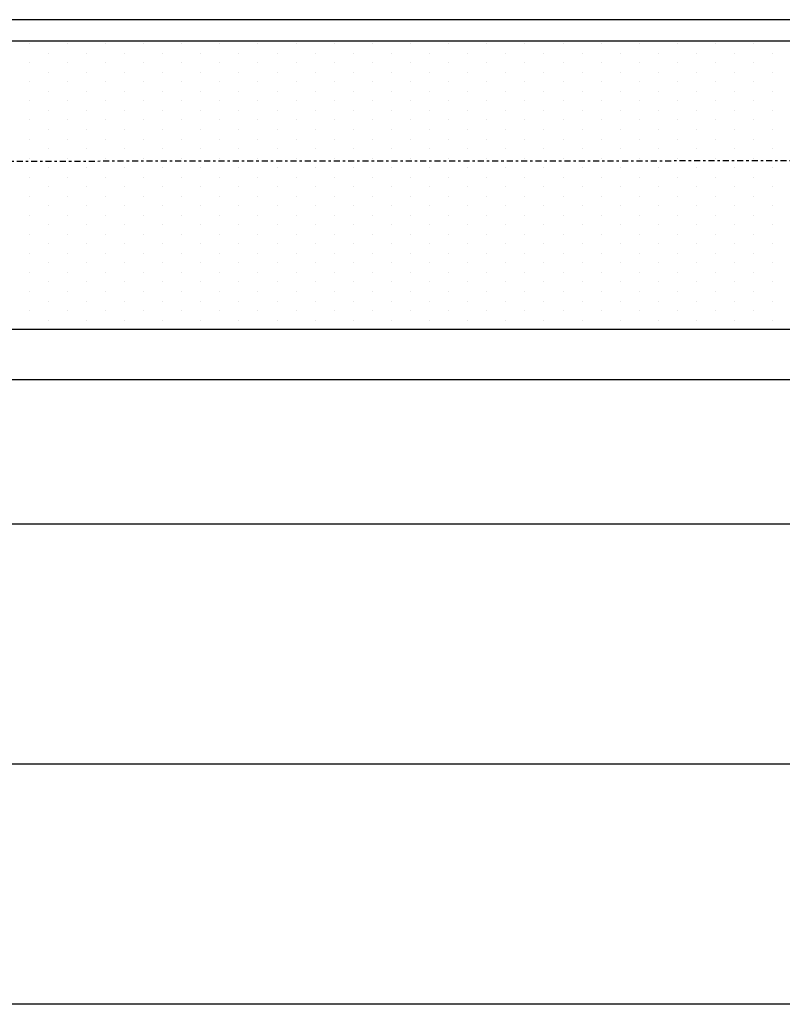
# Model space of a CAD drawing. Header units: inches. Extents: x -145354 to -97635, y 38777 to 78670.
# Tile 115 of 231: x -140144 to -140112, y 50547 to 50588. Entities that reach past the tile are written whole.
import ezdxf

# ---------------------------------------------------------------- set-up
doc = ezdxf.new("R2010")
doc.units = ezdxf.units.IN
doc.header["$MEASUREMENT"] = 0
doc.linetypes.add('DASHDOT', pattern=[1, 0.5, -0.25, 0, -0.25])
doc.linetypes.add('DASHED2', pattern=[0.375, 0.25, -0.125])
for name, color, linetype in [('cokół_widok', 255, 'Continuous'), ('Ele-balustrada', 64, 'Continuous'), ('Okn---okna', 5, 'Continuous'), ('Sc-nadproza kon', 5, 'DASHED2'), ('W-idok', 9, 'Continuous'), ('Wyp-grzejniki', 56, 'Continuous')]:
    doc.layers.add(name, color=color, linetype=linetype)

# ---------------------------------------------------------------- blocks, each defined once
blk = doc.blocks.new('G_170')
at = {"layer": 'Wyp-grzejniki'}
for p, q in [((0, 0), (-180, 0)), ((-61.598, -0.11), (-61.598, -0.11)), ((-60.01, -0.11), (-60.01, -0.11)), ((-58.423, -0.11), (-58.423, -0.11)), ((-56.835, -0.11), (-56.835, -0.11)), ((-55.248, -0.11), (-55.248, -0.11)), ((-53.66, -0.11), (-53.66, -0.11)), ((-52.073, -0.11), (-52.073, -0.11)), ((-50.485, -0.11), (-50.485, -0.11)), ((-48.898, -0.11), (-48.898, -0.11)), ((-47.31, -0.11), (-47.31, -0.11)), ((-45.723, -0.11), (-45.723, -0.11)), ((-44.135, -0.11), (-44.135, -0.11)), ((-42.548, -0.11), (-42.548, -0.11)), ((-40.96, -0.11), (-40.96, -0.11)), ((-39.373, -0.11), (-39.373, -0.11)), ((-37.785, -0.11), (-37.785, -0.11)), ((-36.198, -0.11), (-36.198, -0.11)), ((-34.61, -0.11), (-34.61, -0.11)), ((-33.023, -0.11), (-33.023, -0.11)), ((-31.435, -0.11), (-31.435, -0.11)), ((-60.804, -0.506), (-60.804, -0.506)), ((-59.216, -0.506), (-59.216, -0.506)), ((-57.629, -0.506), (-57.629, -0.506)), ((-56.041, -0.506), (-56.041, -0.506)), ((-54.454, -0.506), (-54.454, -0.506)), ((-52.866, -0.506), (-52.866, -0.506)), ((-51.279, -0.506), (-51.279, -0.506)), ((-49.691, -0.506), (-49.691, -0.506)), ((-48.104, -0.506), (-48.104, -0.506)), ((-46.516, -0.506), (-46.516, -0.506)), ((-44.929, -0.506), (-44.929, -0.506)), ((-43.341, -0.506), (-43.341, -0.506)), ((-41.754, -0.506), (-41.754, -0.506)), ((-40.166, -0.506), (-40.166, -0.506)), ((-38.579, -0.506), (-38.579, -0.506)), ((-36.991, -0.506), (-36.991, -0.506)), ((-35.404, -0.506), (-35.404, -0.506)), ((-33.816, -0.506), (-33.816, -0.506)), ((-32.229, -0.506), (-32.229, -0.506)), ((-30.641, -0.506), (-30.641, -0.506)), ((-61.598, -0.903), (-61.598, -0.903)), ((-60.01, -0.903), (-60.01, -0.903)), ((-58.423, -0.903), (-58.423, -0.903)), ((-56.835, -0.903), (-56.835, -0.903)), ((-55.248, -0.903), (-55.248, -0.903)), ((-53.66, -0.903), (-53.66, -0.903)), ((-52.073, -0.903), (-52.073, -0.903)), ((-50.485, -0.903), (-50.485, -0.903)), ((-48.898, -0.903), (-48.898, -0.903)), ((-47.31, -0.903), (-47.31, -0.903)), ((-45.723, -0.903), (-45.723, -0.903)), ((-44.135, -0.903), (-44.135, -0.903)), ((-42.548, -0.903), (-42.548, -0.903)), ((-40.96, -0.903), (-40.96, -0.903)), ((-39.373, -0.903), (-39.373, -0.903)), ((-37.785, -0.903), (-37.785, -0.903)), ((-36.198, -0.903), (-36.198, -0.903)), ((-34.61, -0.903), (-34.61, -0.903)), ((-33.023, -0.903), (-33.023, -0.903)), ((-31.435, -0.903), (-31.435, -0.903)), ((-60.804, -1.3), (-60.804, -1.3)), ((-59.216, -1.3), (-59.216, -1.3)), ((-57.629, -1.3), (-57.629, -1.3)), ((-56.041, -1.3), (-56.041, -1.3)), ((-54.454, -1.3), (-54.454, -1.3)), ((-52.866, -1.3), (-52.866, -1.3)), ((-51.279, -1.3), (-51.279, -1.3)), ((-49.691, -1.3), (-49.691, -1.3)), ((-48.104, -1.3), (-48.104, -1.3)), ((-46.516, -1.3), (-46.516, -1.3)), ((-44.929, -1.3), (-44.929, -1.3)), ((-43.341, -1.3), (-43.341, -1.3)), ((-41.754, -1.3), (-41.754, -1.3)), ((-40.166, -1.3), (-40.166, -1.3)), ((-38.579, -1.3), (-38.579, -1.3)), ((-36.991, -1.3), (-36.991, -1.3)), ((-35.404, -1.3), (-35.404, -1.3)), ((-33.816, -1.3), (-33.816, -1.3)), ((-32.229, -1.3), (-32.229, -1.3)), ((-30.641, -1.3), (-30.641, -1.3)), ((-61.598, -1.697), (-61.598, -1.697)), ((-60.01, -1.697), (-60.01, -1.697)), ((-58.423, -1.697), (-58.423, -1.697)), ((-56.835, -1.697), (-56.835, -1.697)), ((-55.248, -1.697), (-55.248, -1.697)), ((-53.66, -1.697), (-53.66, -1.697)), ((-52.073, -1.697), (-52.073, -1.697)), ((-50.485, -1.697), (-50.485, -1.697)), ((-48.898, -1.697), (-48.898, -1.697)), ((-47.31, -1.697), (-47.31, -1.697)), ((-45.723, -1.697), (-45.723, -1.697)), ((-44.135, -1.697), (-44.135, -1.697)), ((-42.548, -1.697), (-42.548, -1.697)), ((-40.96, -1.697), (-40.96, -1.697)), ((-39.373, -1.697), (-39.373, -1.697)), ((-37.785, -1.697), (-37.785, -1.697)), ((-36.198, -1.697), (-36.198, -1.697)), ((-34.61, -1.697), (-34.61, -1.697)), ((-33.023, -1.697), (-33.023, -1.697)), ((-31.435, -1.697), (-31.435, -1.697)), ((-60.804, -2.094), (-60.804, -2.094)), ((-59.216, -2.094), (-59.216, -2.094)), ((-57.629, -2.094), (-57.629, -2.094)), ((-56.041, -2.094), (-56.041, -2.094)), ((-54.454, -2.094), (-54.454, -2.094)), ((-52.866, -2.094), (-52.866, -2.094)), ((-51.279, -2.094), (-51.279, -2.094)), ((-49.691, -2.094), (-49.691, -2.094)), ((-48.104, -2.094), (-48.104, -2.094)), ((-46.516, -2.094), (-46.516, -2.094)), ((-44.929, -2.094), (-44.929, -2.094)), ((-43.341, -2.094), (-43.341, -2.094)), ((-41.754, -2.094), (-41.754, -2.094)), ((-40.166, -2.094), (-40.166, -2.094)), ((-38.579, -2.094), (-38.579, -2.094)), ((-36.991, -2.094), (-36.991, -2.094)), ((-35.404, -2.094), (-35.404, -2.094)), ((-33.816, -2.094), (-33.816, -2.094)), ((-32.229, -2.094), (-32.229, -2.094)), ((-30.641, -2.094), (-30.641, -2.094)), ((-61.598, -2.491), (-61.598, -2.491)), ((-60.01, -2.491), (-60.01, -2.491)), ((-58.423, -2.491), (-58.423, -2.491)), ((-56.835, -2.491), (-56.835, -2.491)), ((-55.248, -2.491), (-55.248, -2.491)), ((-53.66, -2.491), (-53.66, -2.491)), ((-52.073, -2.491), (-52.073, -2.491)), ((-50.485, -2.491), (-50.485, -2.491)), ((-48.898, -2.491), (-48.898, -2.491)), ((-47.31, -2.491), (-47.31, -2.491)), ((-45.723, -2.491), (-45.723, -2.491)), ((-44.135, -2.491), (-44.135, -2.491)), ((-42.548, -2.491), (-42.548, -2.491)), ((-40.96, -2.491), (-40.96, -2.491)), ((-39.373, -2.491), (-39.373, -2.491)), ((-37.785, -2.491), (-37.785, -2.491)), ((-36.198, -2.491), (-36.198, -2.491)), ((-34.61, -2.491), (-34.61, -2.491)), ((-33.023, -2.491), (-33.023, -2.491)), ((-31.435, -2.491), (-31.435, -2.491)), ((-60.804, -2.888), (-60.804, -2.888)), ((-59.216, -2.888), (-59.216, -2.888)), ((-57.629, -2.888), (-57.629, -2.888)), ((-56.041, -2.888), (-56.041, -2.888)), ((-54.454, -2.888), (-54.454, -2.888)), ((-52.866, -2.888), (-52.866, -2.888)), ((-51.279, -2.888), (-51.279, -2.888)), ((-49.691, -2.888), (-49.691, -2.888)), ((-48.104, -2.888), (-48.104, -2.888)), ((-46.516, -2.888), (-46.516, -2.888)), ((-44.929, -2.888), (-44.929, -2.888)), ((-43.341, -2.888), (-43.341, -2.888)), ((-41.754, -2.888), (-41.754, -2.888)), ((-40.166, -2.888), (-40.166, -2.888)), ((-38.579, -2.888), (-38.579, -2.888)), ((-36.991, -2.888), (-36.991, -2.888)), ((-35.404, -2.888), (-35.404, -2.888)), ((-33.816, -2.888), (-33.816, -2.888)), ((-32.229, -2.888), (-32.229, -2.888)), ((-30.641, -2.888), (-30.641, -2.888)), ((-61.598, -3.285), (-61.598, -3.285)), ((-60.804, -3.681), (-60.804, -3.681)), ((-60.01, -3.285), (-60.01, -3.285)), ((-59.216, -3.681), (-59.216, -3.681)), ((-58.423, -3.285), (-58.423, -3.285)), ((-57.629, -3.681), (-57.629, -3.681)), ((-56.835, -3.285), (-56.835, -3.285)), ((-56.041, -3.681), (-56.041, -3.681)), ((-55.248, -3.285), (-55.248, -3.285)), ((-54.454, -3.681), (-54.454, -3.681)), ((-53.66, -3.285), (-53.66, -3.285)), ((-52.866, -3.681), (-52.866, -3.681)), ((-52.073, -3.285), (-52.073, -3.285)), ((-51.279, -3.681), (-51.279, -3.681)), ((-50.485, -3.285), (-50.485, -3.285)), ((-49.691, -3.681), (-49.691, -3.681)), ((-48.898, -3.285), (-48.898, -3.285)), ((-48.104, -3.681), (-48.104, -3.681)), ((-47.31, -3.285), (-47.31, -3.285)), ((-46.516, -3.681), (-46.516, -3.681)), ((-45.723, -3.285), (-45.723, -3.285)), ((-44.929, -3.681), (-44.929, -3.681)), ((-44.135, -3.285), (-44.135, -3.285)), ((-43.341, -3.681), (-43.341, -3.681)), ((-42.548, -3.285), (-42.548, -3.285)), ((-41.754, -3.681), (-41.754, -3.681)), ((-40.96, -3.285), (-40.96, -3.285)), ((-40.166, -3.681), (-40.166, -3.681)), ((-39.373, -3.285), (-39.373, -3.285)), ((-38.579, -3.681), (-38.579, -3.681)), ((-37.785, -3.285), (-37.785, -3.285)), ((-36.991, -3.681), (-36.991, -3.681)), ((-36.198, -3.285), (-36.198, -3.285)), ((-35.404, -3.681), (-35.404, -3.681)), ((-34.61, -3.285), (-34.61, -3.285)), ((-33.816, -3.681), (-33.816, -3.681)), ((-33.023, -3.285), (-33.023, -3.285)), ((-32.229, -3.681), (-32.229, -3.681)), ((-31.435, -3.285), (-31.435, -3.285)), ((-30.641, -3.681), (-30.641, -3.681)), ((-61.598, -4.078), (-61.598, -4.078)), ((-60.01, -4.078), (-60.01, -4.078)), ((-58.423, -4.078), (-58.423, -4.078)), ((-56.835, -4.078), (-56.835, -4.078)), ((-55.248, -4.078), (-55.248, -4.078)), ((-53.66, -4.078), (-53.66, -4.078)), ((-52.073, -4.078), (-52.073, -4.078)), ((-50.485, -4.078), (-50.485, -4.078)), ((-48.898, -4.078), (-48.898, -4.078)), ((-47.31, -4.078), (-47.31, -4.078)), ((-45.723, -4.078), (-45.723, -4.078)), ((-44.135, -4.078), (-44.135, -4.078)), ((-42.548, -4.078), (-42.548, -4.078)), ((-40.96, -4.078), (-40.96, -4.078)), ((-39.373, -4.078), (-39.373, -4.078)), ((-37.785, -4.078), (-37.785, -4.078)), ((-36.198, -4.078), (-36.198, -4.078)), ((-34.61, -4.078), (-34.61, -4.078)), ((-33.023, -4.078), (-33.023, -4.078)), ((-31.435, -4.078), (-31.435, -4.078)), ((-60.804, -4.475), (-60.804, -4.475)), ((-59.216, -4.475), (-59.216, -4.475)), ((-57.629, -4.475), (-57.629, -4.475)), ((-56.041, -4.475), (-56.041, -4.475)), ((-54.454, -4.475), (-54.454, -4.475)), ((-52.866, -4.475), (-52.866, -4.475)), ((-51.279, -4.475), (-51.279, -4.475)), ((-49.691, -4.475), (-49.691, -4.475)), ((-48.104, -4.475), (-48.104, -4.475)), ((-46.516, -4.475), (-46.516, -4.475)), ((-44.929, -4.475), (-44.929, -4.475)), ((-43.341, -4.475), (-43.341, -4.475)), ((-41.754, -4.475), (-41.754, -4.475)), ((-40.166, -4.475), (-40.166, -4.475)), ((-38.579, -4.475), (-38.579, -4.475)), ((-36.991, -4.475), (-36.991, -4.475)), ((-35.404, -4.475), (-35.404, -4.475)), ((-33.816, -4.475), (-33.816, -4.475)), ((-32.229, -4.475), (-32.229, -4.475)), ((-30.641, -4.475), (-30.641, -4.475)), ((-61.598, -4.872), (-61.598, -4.872)), ((-60.01, -4.872), (-60.01, -4.872)), ((-58.423, -4.872), (-58.423, -4.872)), ((-56.835, -4.872), (-56.835, -4.872)), ((-55.248, -4.872), (-55.248, -4.872)), ((-53.66, -4.872), (-53.66, -4.872)), ((-52.073, -4.872), (-52.073, -4.872)), ((-50.485, -4.872), (-50.485, -4.872)), ((-48.898, -4.872), (-48.898, -4.872)), ((-47.31, -4.872), (-47.31, -4.872)), ((-45.723, -4.872), (-45.723, -4.872)), ((-44.135, -4.872), (-44.135, -4.872)), ((-42.548, -4.872), (-42.548, -4.872)), ((-40.96, -4.872), (-40.96, -4.872)), ((-39.373, -4.872), (-39.373, -4.872)), ((-37.785, -4.872), (-37.785, -4.872)), ((-36.198, -4.872), (-36.198, -4.872)), ((-34.61, -4.872), (-34.61, -4.872)), ((-33.023, -4.872), (-33.023, -4.872)), ((-31.435, -4.872), (-31.435, -4.872)), ((-60.804, -5.269), (-60.804, -5.269)), ((-59.216, -5.269), (-59.216, -5.269)), ((-57.629, -5.269), (-57.629, -5.269)), ((-56.041, -5.269), (-56.041, -5.269)), ((-54.454, -5.269), (-54.454, -5.269)), ((-52.866, -5.269), (-52.866, -5.269)), ((-51.279, -5.269), (-51.279, -5.269)), ((-49.691, -5.269), (-49.691, -5.269)), ((-48.104, -5.269), (-48.104, -5.269)), ((-46.516, -5.269), (-46.516, -5.269)), ((-44.929, -5.269), (-44.929, -5.269)), ((-43.341, -5.269), (-43.341, -5.269)), ((-41.754, -5.269), (-41.754, -5.269)), ((-40.166, -5.269), (-40.166, -5.269)), ((-38.579, -5.269), (-38.579, -5.269)), ((-36.991, -5.269), (-36.991, -5.269)), ((-35.404, -5.269), (-35.404, -5.269)), ((-33.816, -5.269), (-33.816, -5.269)), ((-32.229, -5.269), (-32.229, -5.269)), ((-30.641, -5.269), (-30.641, -5.269)), ((-61.598, -5.666), (-61.598, -5.666)), ((-60.01, -5.666), (-60.01, -5.666)), ((-58.423, -5.666), (-58.423, -5.666)), ((-56.835, -5.666), (-56.835, -5.666)), ((-55.248, -5.666), (-55.248, -5.666)), ((-53.66, -5.666), (-53.66, -5.666)), ((-52.073, -5.666), (-52.073, -5.666)), ((-50.485, -5.666), (-50.485, -5.666)), ((-48.898, -5.666), (-48.898, -5.666)), ((-47.31, -5.666), (-47.31, -5.666)), ((-45.723, -5.666), (-45.723, -5.666)), ((-44.135, -5.666), (-44.135, -5.666)), ((-42.548, -5.666), (-42.548, -5.666)), ((-40.96, -5.666), (-40.96, -5.666)), ((-39.373, -5.666), (-39.373, -5.666)), ((-37.785, -5.666), (-37.785, -5.666)), ((-36.198, -5.666), (-36.198, -5.666)), ((-34.61, -5.666), (-34.61, -5.666)), ((-33.023, -5.666), (-33.023, -5.666)), ((-31.435, -5.666), (-31.435, -5.666)), ((-60.804, -6.063), (-60.804, -6.063)), ((-59.216, -6.063), (-59.216, -6.063)), ((-57.629, -6.063), (-57.629, -6.063)), ((-56.041, -6.063), (-56.041, -6.063)), ((-54.454, -6.063), (-54.454, -6.063)), ((-52.866, -6.063), (-52.866, -6.063)), ((-51.279, -6.063), (-51.279, -6.063)), ((-49.691, -6.063), (-49.691, -6.063)), ((-48.104, -6.063), (-48.104, -6.063)), ((-46.516, -6.063), (-46.516, -6.063)), ((-44.929, -6.063), (-44.929, -6.063)), ((-43.341, -6.063), (-43.341, -6.063)), ((-41.754, -6.063), (-41.754, -6.063)), ((-40.166, -6.063), (-40.166, -6.063)), ((-38.579, -6.063), (-38.579, -6.063)), ((-36.991, -6.063), (-36.991, -6.063)), ((-35.404, -6.063), (-35.404, -6.063)), ((-33.816, -6.063), (-33.816, -6.063)), ((-32.229, -6.063), (-32.229, -6.063)), ((-30.641, -6.063), (-30.641, -6.063)), ((-61.598, -6.46), (-61.598, -6.46)), ((-60.01, -6.46), (-60.01, -6.46)), ((-58.423, -6.46), (-58.423, -6.46)), ((-56.835, -6.46), (-56.835, -6.46)), ((-55.248, -6.46), (-55.248, -6.46)), ((-53.66, -6.46), (-53.66, -6.46)), ((-52.073, -6.46), (-52.073, -6.46)), ((-50.485, -6.46), (-50.485, -6.46)), ((-48.898, -6.46), (-48.898, -6.46)), ((-47.31, -6.46), (-47.31, -6.46)), ((-45.723, -6.46), (-45.723, -6.46)), ((-44.135, -6.46), (-44.135, -6.46)), ((-42.548, -6.46), (-42.548, -6.46)), ((-40.96, -6.46), (-40.96, -6.46)), ((-39.373, -6.46), (-39.373, -6.46)), ((-37.785, -6.46), (-37.785, -6.46)), ((-36.198, -6.46), (-36.198, -6.46)), ((-34.61, -6.46), (-34.61, -6.46)), ((-33.023, -6.46), (-33.023, -6.46)), ((-31.435, -6.46), (-31.435, -6.46)), ((-60.804, -6.856), (-60.804, -6.856)), ((-59.216, -6.856), (-59.216, -6.856)), ((-57.629, -6.856), (-57.629, -6.856)), ((-56.041, -6.856), (-56.041, -6.856)), ((-54.454, -6.856), (-54.454, -6.856)), ((-52.866, -6.856), (-52.866, -6.856)), ((-51.279, -6.856), (-51.279, -6.856)), ((-49.691, -6.856), (-49.691, -6.856)), ((-48.104, -6.856), (-48.104, -6.856)), ((-46.516, -6.856), (-46.516, -6.856)), ((-44.929, -6.856), (-44.929, -6.856)), ((-43.341, -6.856), (-43.341, -6.856)), ((-41.754, -6.856), (-41.754, -6.856)), ((-40.166, -6.856), (-40.166, -6.856)), ((-38.579, -6.856), (-38.579, -6.856)), ((-36.991, -6.856), (-36.991, -6.856)), ((-35.404, -6.856), (-35.404, -6.856)), ((-33.816, -6.856), (-33.816, -6.856)), ((-32.229, -6.856), (-32.229, -6.856)), ((-30.641, -6.856), (-30.641, -6.856)), ((-61.598, -7.253), (-61.598, -7.253)), ((-60.01, -7.253), (-60.01, -7.253)), ((-58.423, -7.253), (-58.423, -7.253)), ((-56.835, -7.253), (-56.835, -7.253)), ((-55.248, -7.253), (-55.248, -7.253)), ((-53.66, -7.253), (-53.66, -7.253)), ((-52.073, -7.253), (-52.073, -7.253)), ((-50.485, -7.253), (-50.485, -7.253)), ((-48.898, -7.253), (-48.898, -7.253)), ((-47.31, -7.253), (-47.31, -7.253)), ((-45.723, -7.253), (-45.723, -7.253)), ((-44.135, -7.253), (-44.135, -7.253)), ((-42.548, -7.253), (-42.548, -7.253)), ((-40.96, -7.253), (-40.96, -7.253)), ((-39.373, -7.253), (-39.373, -7.253)), ((-37.785, -7.253), (-37.785, -7.253)), ((-36.198, -7.253), (-36.198, -7.253)), ((-34.61, -7.253), (-34.61, -7.253)), ((-33.023, -7.253), (-33.023, -7.253)), ((-31.435, -7.253), (-31.435, -7.253)), ((-60.804, -7.65), (-60.804, -7.65)), ((-59.216, -7.65), (-59.216, -7.65)), ((-57.629, -7.65), (-57.629, -7.65)), ((-56.041, -7.65), (-56.041, -7.65)), ((-54.454, -7.65), (-54.454, -7.65)), ((-52.866, -7.65), (-52.866, -7.65)), ((-51.279, -7.65), (-51.279, -7.65)), ((-49.691, -7.65), (-49.691, -7.65)), ((-48.104, -7.65), (-48.104, -7.65)), ((-46.516, -7.65), (-46.516, -7.65)), ((-44.929, -7.65), (-44.929, -7.65)), ((-43.341, -7.65), (-43.341, -7.65)), ((-41.754, -7.65), (-41.754, -7.65)), ((-40.166, -7.65), (-40.166, -7.65)), ((-38.579, -7.65), (-38.579, -7.65)), ((-36.991, -7.65), (-36.991, -7.65)), ((-35.404, -7.65), (-35.404, -7.65)), ((-33.816, -7.65), (-33.816, -7.65)), ((-32.229, -7.65), (-32.229, -7.65)), ((-30.641, -7.65), (-30.641, -7.65)), ((-61.598, -8.047), (-61.598, -8.047)), ((-60.01, -8.047), (-60.01, -8.047)), ((-58.423, -8.047), (-58.423, -8.047)), ((-56.835, -8.047), (-56.835, -8.047)), ((-55.248, -8.047), (-55.248, -8.047)), ((-53.66, -8.047), (-53.66, -8.047)), ((-52.073, -8.047), (-52.073, -8.047)), ((-50.485, -8.047), (-50.485, -8.047)), ((-48.898, -8.047), (-48.898, -8.047)), ((-47.31, -8.047), (-47.31, -8.047)), ((-45.723, -8.047), (-45.723, -8.047)), ((-44.135, -8.047), (-44.135, -8.047)), ((-42.548, -8.047), (-42.548, -8.047)), ((-40.96, -8.047), (-40.96, -8.047)), ((-39.373, -8.047), (-39.373, -8.047)), ((-37.785, -8.047), (-37.785, -8.047)), ((-36.198, -8.047), (-36.198, -8.047)), ((-34.61, -8.047), (-34.61, -8.047)), ((-33.023, -8.047), (-33.023, -8.047)), ((-31.435, -8.047), (-31.435, -8.047)), ((-60.804, -8.444), (-60.804, -8.444)), ((-59.216, -8.444), (-59.216, -8.444)), ((-57.629, -8.444), (-57.629, -8.444)), ((-56.041, -8.444), (-56.041, -8.444)), ((-54.454, -8.444), (-54.454, -8.444)), ((-52.866, -8.444), (-52.866, -8.444)), ((-51.279, -8.444), (-51.279, -8.444)), ((-49.691, -8.444), (-49.691, -8.444)), ((-48.104, -8.444), (-48.104, -8.444)), ((-46.516, -8.444), (-46.516, -8.444)), ((-44.929, -8.444), (-44.929, -8.444)), ((-43.341, -8.444), (-43.341, -8.444)), ((-41.754, -8.444), (-41.754, -8.444)), ((-40.166, -8.444), (-40.166, -8.444)), ((-38.579, -8.444), (-38.579, -8.444)), ((-36.991, -8.444), (-36.991, -8.444)), ((-35.404, -8.444), (-35.404, -8.444)), ((-33.816, -8.444), (-33.816, -8.444)), ((-32.229, -8.444), (-32.229, -8.444)), ((-30.641, -8.444), (-30.641, -8.444)), ((-61.598, -8.841), (-61.598, -8.841)), ((-60.01, -8.841), (-60.01, -8.841)), ((-58.423, -8.841), (-58.423, -8.841)), ((-56.835, -8.841), (-56.835, -8.841)), ((-55.248, -8.841), (-55.248, -8.841)), ((-53.66, -8.841), (-53.66, -8.841)), ((-52.073, -8.841), (-52.073, -8.841)), ((-50.485, -8.841), (-50.485, -8.841)), ((-48.898, -8.841), (-48.898, -8.841)), ((-47.31, -8.841), (-47.31, -8.841)), ((-45.723, -8.841), (-45.723, -8.841)), ((-44.135, -8.841), (-44.135, -8.841)), ((-42.548, -8.841), (-42.548, -8.841)), ((-40.96, -8.841), (-40.96, -8.841)), ((-39.373, -8.841), (-39.373, -8.841)), ((-37.785, -8.841), (-37.785, -8.841)), ((-36.198, -8.841), (-36.198, -8.841)), ((-34.61, -8.841), (-34.61, -8.841)), ((-33.023, -8.841), (-33.023, -8.841)), ((-31.435, -8.841), (-31.435, -8.841)), ((-60.804, -9.238), (-60.804, -9.238)), ((-59.216, -9.238), (-59.216, -9.238)), ((-57.629, -9.238), (-57.629, -9.238)), ((-56.041, -9.238), (-56.041, -9.238)), ((-54.454, -9.238), (-54.454, -9.238)), ((-52.866, -9.238), (-52.866, -9.238)), ((-51.279, -9.238), (-51.279, -9.238)), ((-49.691, -9.238), (-49.691, -9.238)), ((-48.104, -9.238), (-48.104, -9.238)), ((-46.516, -9.238), (-46.516, -9.238)), ((-44.929, -9.238), (-44.929, -9.238)), ((-43.341, -9.238), (-43.341, -9.238)), ((-41.754, -9.238), (-41.754, -9.238)), ((-40.166, -9.238), (-40.166, -9.238)), ((-38.579, -9.238), (-38.579, -9.238)), ((-36.991, -9.238), (-36.991, -9.238)), ((-35.404, -9.238), (-35.404, -9.238)), ((-33.816, -9.238), (-33.816, -9.238)), ((-32.229, -9.238), (-32.229, -9.238)), ((-30.641, -9.238), (-30.641, -9.238)), ((-61.598, -9.635), (-61.598, -9.635)), ((-60.01, -9.635), (-60.01, -9.635)), ((-58.423, -9.635), (-58.423, -9.635)), ((-56.835, -9.635), (-56.835, -9.635)), ((-55.248, -9.635), (-55.248, -9.635)), ((-53.66, -9.635), (-53.66, -9.635)), ((-52.073, -9.635), (-52.073, -9.635)), ((-50.485, -9.635), (-50.485, -9.635)), ((-48.898, -9.635), (-48.898, -9.635)), ((-47.31, -9.635), (-47.31, -9.635)), ((-45.723, -9.635), (-45.723, -9.635)), ((-44.135, -9.635), (-44.135, -9.635)), ((-42.548, -9.635), (-42.548, -9.635)), ((-40.96, -9.635), (-40.96, -9.635)), ((-39.373, -9.635), (-39.373, -9.635)), ((-37.785, -9.635), (-37.785, -9.635)), ((-36.198, -9.635), (-36.198, -9.635)), ((-34.61, -9.635), (-34.61, -9.635)), ((-33.023, -9.635), (-33.023, -9.635)), ((-31.435, -9.635), (-31.435, -9.635)), ((-60.804, -10.031), (-60.804, -10.031)), ((-59.216, -10.031), (-59.216, -10.031)), ((-57.629, -10.031), (-57.629, -10.031)), ((-56.041, -10.031), (-56.041, -10.031)), ((-54.454, -10.031), (-54.454, -10.031)), ((-52.866, -10.031), (-52.866, -10.031)), ((-51.279, -10.031), (-51.279, -10.031)), ((-49.691, -10.031), (-49.691, -10.031)), ((-48.104, -10.031), (-48.104, -10.031)), ((-46.516, -10.031), (-46.516, -10.031)), ((-44.929, -10.031), (-44.929, -10.031)), ((-43.341, -10.031), (-43.341, -10.031)), ((-41.754, -10.031), (-41.754, -10.031)), ((-40.166, -10.031), (-40.166, -10.031)), ((-38.579, -10.031), (-38.579, -10.031)), ((-36.991, -10.031), (-36.991, -10.031)), ((-35.404, -10.031), (-35.404, -10.031)), ((-33.816, -10.031), (-33.816, -10.031)), ((-32.229, -10.031), (-32.229, -10.031)), ((-30.641, -10.031), (-30.641, -10.031)), ((-61.598, -10.428), (-61.598, -10.428)), ((-60.01, -10.428), (-60.01, -10.428)), ((-58.423, -10.428), (-58.423, -10.428)), ((-56.835, -10.428), (-56.835, -10.428)), ((-55.248, -10.428), (-55.248, -10.428)), ((-53.66, -10.428), (-53.66, -10.428)), ((-52.073, -10.428), (-52.073, -10.428)), ((-50.485, -10.428), (-50.485, -10.428)), ((-48.898, -10.428), (-48.898, -10.428)), ((-47.31, -10.428), (-47.31, -10.428)), ((-45.723, -10.428), (-45.723, -10.428)), ((-44.135, -10.428), (-44.135, -10.428)), ((-42.548, -10.428), (-42.548, -10.428)), ((-40.96, -10.428), (-40.96, -10.428)), ((-39.373, -10.428), (-39.373, -10.428)), ((-37.785, -10.428), (-37.785, -10.428)), ((-36.198, -10.428), (-36.198, -10.428)), ((-34.61, -10.428), (-34.61, -10.428)), ((-33.023, -10.428), (-33.023, -10.428)), ((-31.435, -10.428), (-31.435, -10.428)), ((-60.804, -10.825), (-60.804, -10.825)), ((-59.216, -10.825), (-59.216, -10.825)), ((-57.629, -10.825), (-57.629, -10.825)), ((-56.041, -10.825), (-56.041, -10.825)), ((-54.454, -10.825), (-54.454, -10.825)), ((-52.866, -10.825), (-52.866, -10.825)), ((-51.279, -10.825), (-51.279, -10.825)), ((-49.691, -10.825), (-49.691, -10.825)), ((-48.104, -10.825), (-48.104, -10.825)), ((-46.516, -10.825), (-46.516, -10.825)), ((-44.929, -10.825), (-44.929, -10.825)), ((-43.341, -10.825), (-43.341, -10.825)), ((-41.754, -10.825), (-41.754, -10.825)), ((-40.166, -10.825), (-40.166, -10.825)), ((-38.579, -10.825), (-38.579, -10.825)), ((-36.991, -10.825), (-36.991, -10.825)), ((-35.404, -10.825), (-35.404, -10.825)), ((-33.816, -10.825), (-33.816, -10.825)), ((-32.229, -10.825), (-32.229, -10.825)), ((-30.641, -10.825), (-30.641, -10.825)), ((-61.598, -11.222), (-61.598, -11.222)), ((-60.01, -11.222), (-60.01, -11.222)), ((-58.423, -11.222), (-58.423, -11.222)), ((-56.835, -11.222), (-56.835, -11.222)), ((-55.248, -11.222), (-55.248, -11.222)), ((-53.66, -11.222), (-53.66, -11.222)), ((-52.073, -11.222), (-52.073, -11.222)), ((-50.485, -11.222), (-50.485, -11.222)), ((-48.898, -11.222), (-48.898, -11.222)), ((-47.31, -11.222), (-47.31, -11.222)), ((-45.723, -11.222), (-45.723, -11.222)), ((-44.135, -11.222), (-44.135, -11.222)), ((-42.548, -11.222), (-42.548, -11.222)), ((-40.96, -11.222), (-40.96, -11.222)), ((-39.373, -11.222), (-39.373, -11.222)), ((-37.785, -11.222), (-37.785, -11.222)), ((-36.198, -11.222), (-36.198, -11.222)), ((-34.61, -11.222), (-34.61, -11.222)), ((-33.023, -11.222), (-33.023, -11.222)), ((-31.435, -11.222), (-31.435, -11.222)), ((-60.804, -11.619), (-60.804, -11.619)), ((-59.216, -11.619), (-59.216, -11.619)), ((-57.629, -11.619), (-57.629, -11.619)), ((-56.041, -11.619), (-56.041, -11.619)), ((-54.454, -11.619), (-54.454, -11.619)), ((-52.866, -11.619), (-52.866, -11.619)), ((-51.279, -11.619), (-51.279, -11.619)), ((-49.691, -11.619), (-49.691, -11.619)), ((-48.104, -11.619), (-48.104, -11.619)), ((-46.516, -11.619), (-46.516, -11.619)), ((-44.929, -11.619), (-44.929, -11.619)), ((-43.341, -11.619), (-43.341, -11.619)), ((-41.754, -11.619), (-41.754, -11.619)), ((-40.166, -11.619), (-40.166, -11.619)), ((-38.579, -11.619), (-38.579, -11.619)), ((-36.991, -11.619), (-36.991, -11.619)), ((-35.404, -11.619), (-35.404, -11.619)), ((-33.816, -11.619), (-33.816, -11.619)), ((-32.229, -11.619), (-32.229, -11.619)), ((-30.641, -11.619), (-30.641, -11.619)), ((-180, -12), (0, -12))]:
    blk.add_line(p, q, dxfattribs=at)

msp = doc.modelspace()

# ---------------------------------------------------------------- linework, layer by layer
at = {"layer": 'cokół_widok'}
msp.add_lwpolyline([(-140028.653, 50546.717), (-140028.708, 50556.717), (-140326.65, 50556.717), (-140326.65, 50546.717)], dxfattribs=at)
at = {"layer": 'Ele-balustrada'}
msp.add_line((-140018.763, 50546.717), (-140336.65, 50546.717), dxfattribs=at)
at = {"layer": 'Okn---okna'}
for points in [[(-140015.862, 50572.717), (-140339.65, 50572.717)], [(-140015.862, 50566.717), (-140339.65, 50566.717)]]:
    msp.add_lwpolyline(points, dxfattribs=at)
at = {"layer": 'Sc-nadproza kon', "linetype": 'DASHDOT', "ltscale": 0.5}
msp.add_line((-140339.65, 50581.717), (-140015.847, 50581.905), dxfattribs=at)
at = {"layer": 'W-idok'}
msp.add_line((-140015.879, 50587.717), (-140339.65, 50587.717), dxfattribs=at)

# ---------------------------------------------------------------- block references
at = {"layer": 'Wyp-grzejniki'}
msp.add_blockref('G_170', (-140081.932, 50586.826), dxfattribs=at)

doc.saveas('drawing.dxf')
